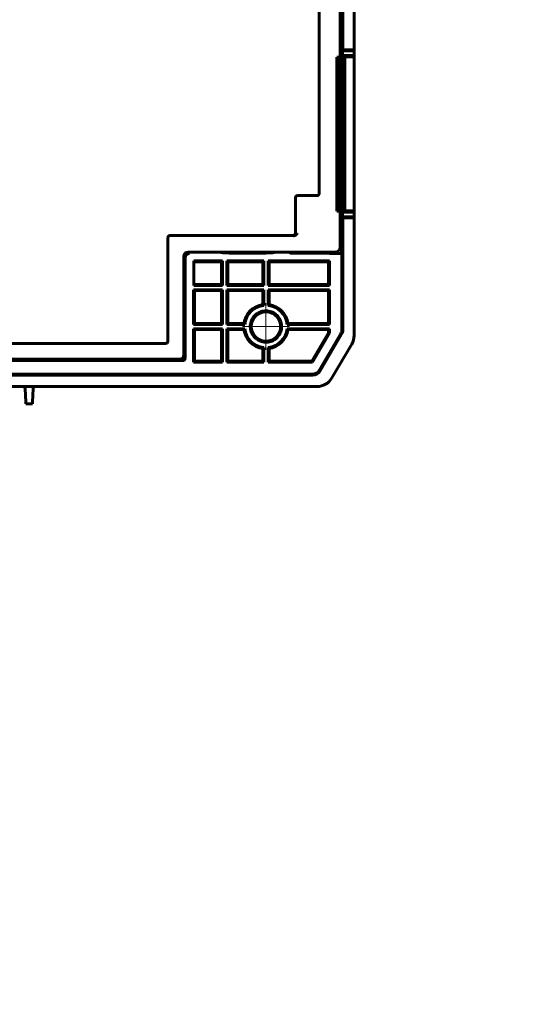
# Model space of a CAD drawing. Header units: millimetres. Extents: x 0 to 841, y 0 to 594.
# Tile 24 of 30: x 722 to 841, y 0 to 227. Entities that reach past the tile are written whole.
import ezdxf

# ---------------------------------------------------------------- set-up
doc = ezdxf.new("R2010")
doc.units = ezdxf.units.MM
doc.linetypes.add('K5LT_AXLED', pattern=[12, 7.5, -1.5, 1.5, -1.5])
doc.linetypes.add('K5LT_BASIC', pattern=[0])
doc.layers.add('Системный слой', color=7, linetype='Continuous')

# ---------------------------------------------------------------- blocks, each defined once
blk = doc.blocks.new('U141')
at = {"layer": 'Системный слой', "color": 150, "linetype": 'K5LT_BASIC', "lineweight": 60, "true_color": 0x0080ff}
for p, q in [((794.52, 173.59), (794.68, 173.6)), ((794.68, 173.6), (795.33, 174.01)), ((795.33, 174.01), (795.52, 174.59))]:
    blk.add_line(p, q, dxfattribs=at)
blk = doc.blocks.new('U146')
at = {"layer": 'Системный слой', "color": 150, "linetype": 'K5LT_BASIC', "lineweight": 60, "true_color": 0x0080ff}
for p, q in [((769.89, 173.33), (769.98, 173.33)), ((769.98, 173.33), (770.14, 173.33))]:
    blk.add_line(p, q, dxfattribs=at)
blk = doc.blocks.new('U149')
at = {"layer": 'Системный слой', "color": 150, "linetype": 'K5LT_BASIC', "lineweight": 60, "true_color": 0x0080ff}
for p, q in [((778.14, 173.33), (778.33, 173.33)), ((778.33, 173.33), (778.39, 173.33))]:
    blk.add_line(p, q, dxfattribs=at)
blk = doc.blocks.new('U150')
at = {"layer": 'Системный слой', "color": 150, "linetype": 'K5LT_BASIC', "lineweight": 60, "true_color": 0x0080ff}
for p, q in [((783.92, 304.74), (783.92, 279.27)), ((783.92, 173.52), (783.92, 173.28))]:
    blk.add_line(p, q, dxfattribs=at)
blk = doc.blocks.new('U160')
at = {"layer": 'Системный слой', "color": 150, "linetype": 'K5LT_BASIC', "lineweight": 60, "true_color": 0x0080ff}
for p, q in [((796.07, 212.2), (796.07, 211.98)), ((796.07, 190.03), (796.07, 189.49))]:
    blk.add_line(p, q, dxfattribs=at)
blk = doc.blocks.new('U169')
at = {"layer": 'Системный слой', "color": 30, "linetype": 'K5LT_AXLED', "lineweight": 18, "true_color": 0xff8000}
for q in [(778.37, 161.79), (772.98, 156.4), (778.37, 151), (783.77, 156.4)]:
    blk.add_line((778.37, 156.4), q, dxfattribs=at)

msp = doc.modelspace()

# ---------------------------------------------------------------- linework, layer by layer
at = {"layer": 'Системный слой', "color": 150, "linetype": 'K5LT_BASIC', "lineweight": 60, "true_color": 0x0080ff}
for p, q in [((795.807, 173.266), (795.807, 401.802)), ((795.519, 218.584), (795.519, 274.031)), ((796.105, 272.452), (796.105, 220.241)), ((798.723, 272.384), (798.723, 220.31)), ((790.683, 250.7), (790.683, 187.097)), ((795.519, 218.584), (794.719, 218.584)), ((794.719, 218.584), (795.447, 218.513)), ((794.719, 218.584), (794.719, 183.031)), ((795.447, 218.513), (795.519, 218.584)), ((795.447, 218.513), (795.447, 183.102)), ((796.105, 220.241), (796.061, 219.91)), ((798.723, 219.978), (796.061, 219.91)), ((796.061, 218.984), (796.061, 219.91)), ((796.061, 218.984), (796.1, 218.692)), ((796.061, 218.984), (798.723, 218.916)), ((796.1, 183.001), (796.1, 218.692)), ((796.1, 218.692), (796.605, 218.64)), ((798.723, 220.31), (796.105, 220.241)), ((796.605, 218.64), (798.723, 218.584)), ((796.605, 218.64), (796.605, 183.054)), ((798.723, 219.978), (798.723, 220.31)), ((798.723, 218.916), (798.723, 219.978)), ((798.723, 218.584), (798.723, 218.916)), ((798.723, 218.584), (798.723, 183.109)), ((796.087, 211.981), (795.807, 211.996)), ((796.087, 212.201), (796.07, 212.201)), ((796.087, 189.492), (796.087, 212.201)), ((796.087, 190.028), (795.807, 190.013)), ((796.07, 189.493), (796.087, 189.492)), ((790.184, 186.597), (785.683, 186.597)), ((785.185, 186.099), (785.185, 177.898)), ((795.447, 183.102), (794.719, 183.031)), ((794.719, 183.031), (795.519, 183.031)), ((795.519, 183.031), (795.447, 183.102)), ((795.519, 174.587), (795.519, 183.031)), ((796.1, 183.001), (796.061, 182.71)), ((796.061, 182.71), (798.723, 182.778)), ((796.061, 181.783), (796.061, 182.71)), ((796.061, 181.783), (796.105, 181.452)), ((796.061, 181.783), (798.723, 181.716)), ((796.605, 183.054), (796.1, 183.001)), ((798.723, 183.109), (796.605, 183.054)), ((798.723, 182.778), (798.723, 183.109)), ((798.723, 181.716), (798.723, 182.778)), ((796.105, 181.452), (798.723, 181.384)), ((796.105, 181.452), (796.105, 155.614)), ((798.723, 181.384), (798.723, 181.716)), ((798.723, 181.384), (798.723, 154.348)), ((784.685, 177.4), (756.246, 177.4)), ((784.748, 177.362), (784.748, 177.347)), ((784.817, 177.347), (784.748, 177.347)), ((784.748, 177.347), (784.748, 177.062)), ((755.747, 176.9), (755.747, 153.005)), ((760.723, 173.284), (759.875, 173.284)), ((760.394, 173.586), (794.517, 173.586)), ((760.523, 173.522), (767.073, 173.522)), ((767.571, 173.518), (768.424, 173.429)), ((769.344, 173.421), (770.14, 173.421)), ((769.891, 173.314), (769.891, 173.326)), ((778.14, 173.448), (770.14, 173.448)), ((770.14, 173.313), (770.14, 173.448)), ((778.09, 173.313), (770.191, 173.313)), ((778.14, 173.448), (778.14, 173.313)), ((778.14, 173.421), (778.947, 173.421)), ((778.39, 173.314), (778.39, 173.326)), ((779.868, 173.429), (780.72, 173.518)), ((781.218, 173.522), (791.067, 173.522)), ((783.685, 173.522), (783.923, 173.284)), ((783.923, 173.284), (792.959, 173.284)), ((791.366, 173.568), (791.067, 173.522)), ((791.158, 173.568), (794.407, 173.568)), ((792.959, 173.284), (792.959, 173.568)), ((792.959, 173.284), (793.05, 173.266)), ((793.05, 173.568), (793.05, 173.266)), ((795.807, 173.266), (793.05, 173.266)), ((794.572, 173.582), (794.682, 173.6)), ((795.807, 173.266), (795.893, 173.26)), ((795.919, 155.76), (795.919, 172.76)), ((759.394, 149.857), (759.394, 172.586)), ((759.523, 172.522), (759.523, 149.729)), ((759.723, 172.284), (759.723, 149.029)), ((761.723, 165.894), (761.723, 171.526)), ((761.723, 171.526), (768.376, 171.526)), ((761.723, 171.298), (768.147, 171.298)), ((768.147, 171.298), (768.376, 171.526)), ((768.147, 166.123), (768.147, 171.298)), ((768.376, 165.894), (768.376, 171.526)), ((769.37, 165.894), (769.37, 171.526)), ((769.37, 171.526), (777.876, 171.526)), ((769.599, 171.298), (769.37, 171.526)), ((769.599, 166.123), (769.599, 171.298)), ((769.599, 171.298), (777.647, 171.298)), ((777.647, 171.298), (777.876, 171.526)), ((777.647, 166.123), (777.647, 171.298)), ((777.876, 165.894), (777.876, 171.526)), ((779.099, 171.298), (778.87, 171.526)), ((778.87, 171.526), (793.044, 171.526)), ((778.87, 165.894), (778.87, 171.526)), ((779.099, 166.123), (779.099, 171.298)), ((779.099, 171.298), (792.816, 171.298)), ((792.816, 171.298), (793.044, 171.526)), ((792.816, 166.123), (792.816, 171.298)), ((793.044, 171.526), (793.044, 165.894)), ((796.081, 170.052), (795.919, 170.173)), ((796.081, 170.052), (795.919, 170.052)), ((796.081, 170.052), (796.081, 155.813)), ((768.147, 166.123), (761.723, 166.123)), ((768.376, 165.894), (761.723, 165.894)), ((768.147, 166.123), (768.376, 165.894)), ((769.599, 166.123), (769.37, 165.894)), ((777.876, 165.894), (769.37, 165.894)), ((777.647, 166.123), (769.599, 166.123)), ((777.647, 166.123), (777.876, 165.894)), ((779.099, 166.123), (778.87, 165.894)), ((793.044, 165.894), (778.87, 165.894)), ((792.816, 166.123), (779.099, 166.123)), ((793.044, 165.894), (792.816, 166.123)), ((761.62, 156.894), (761.62, 164.899)), ((761.62, 164.899), (761.849, 164.671)), ((768.376, 164.899), (761.62, 164.899)), ((761.849, 157.123), (761.849, 164.671)), ((768.147, 164.671), (761.849, 164.671)), ((768.147, 164.671), (768.376, 164.899)), ((768.147, 157.123), (768.147, 164.671)), ((768.376, 156.894), (768.376, 164.899)), ((769.37, 156.894), (769.37, 164.899)), ((777.876, 164.899), (769.37, 164.899)), ((769.599, 164.671), (769.37, 164.899)), ((769.599, 157.123), (769.599, 164.671)), ((777.647, 164.671), (769.599, 164.671)), ((777.647, 164.671), (777.876, 164.899)), ((777.647, 161.471), (777.647, 164.671)), ((777.876, 161.269), (777.876, 164.899)), ((793.044, 164.899), (778.87, 164.899)), ((779.099, 164.671), (778.87, 164.899)), ((778.87, 161.269), (778.87, 164.899)), ((792.816, 164.671), (779.099, 164.671)), ((779.099, 161.471), (779.099, 164.671)), ((793.044, 164.899), (792.816, 164.671)), ((792.816, 157.123), (792.816, 164.671)), ((793.044, 164.899), (793.044, 156.894)), ((761.62, 156.894), (761.849, 157.123)), ((768.376, 156.894), (761.62, 156.894)), ((768.147, 157.123), (761.849, 157.123)), ((768.376, 156.894), (768.147, 157.123)), ((769.37, 156.894), (769.599, 157.123)), ((773.501, 156.894), (769.37, 156.894)), ((773.299, 157.123), (769.599, 157.123)), ((793.044, 156.894), (783.245, 156.894)), ((792.816, 157.123), (783.447, 157.123)), ((793.044, 156.894), (792.816, 157.123)), ((761.62, 148.143), (761.62, 155.899)), ((761.62, 155.899), (761.849, 155.671)), ((768.376, 155.899), (761.62, 155.899)), ((761.849, 148.372), (761.849, 155.671)), ((768.147, 155.671), (761.849, 155.671)), ((768.376, 155.899), (768.147, 155.671)), ((768.147, 148.372), (768.147, 155.671)), ((768.376, 148.143), (768.376, 155.899)), ((773.501, 155.899), (769.37, 155.899)), ((769.37, 148.143), (769.37, 155.899)), ((769.37, 155.899), (769.599, 155.671)), ((769.599, 148.372), (769.599, 155.671)), ((773.299, 155.671), (769.599, 155.671)), ((793.044, 155.899), (783.245, 155.899)), ((792.816, 155.671), (783.447, 155.671)), ((788.973, 148.372), (792.816, 154.914)), ((793.044, 154.852), (789.104, 148.143)), ((790.723, 146.371), (795.644, 154.748)), ((790.74, 146.178), (795.805, 154.8)), ((795.83, 154.6), (790.871, 146.16)), ((793.044, 155.899), (792.816, 155.671)), ((792.816, 154.914), (792.816, 155.671)), ((792.816, 154.914), (793.044, 154.852)), ((793.044, 155.899), (793.044, 154.852)), ((755.247, 152.505), (632.198, 152.505)), ((798.167, 152.303), (793.598, 144.526)), ((777.647, 148.372), (777.647, 151.323)), ((777.876, 148.143), (777.876, 151.525)), ((778.87, 148.143), (778.87, 151.525)), ((779.099, 148.372), (779.099, 151.323)), ((628.223, 148.529), (759.223, 148.529)), ((758.523, 148.729), (628.923, 148.729)), ((629.051, 148.858), (758.395, 148.858)), ((761.849, 148.372), (761.62, 148.143)), ((768.376, 148.143), (761.62, 148.143)), ((761.849, 148.372), (768.147, 148.372)), ((768.376, 148.143), (768.147, 148.372)), ((769.37, 148.143), (769.599, 148.372)), ((777.876, 148.143), (769.37, 148.143)), ((769.599, 148.372), (777.647, 148.372)), ((777.876, 148.143), (777.647, 148.372)), ((778.87, 148.143), (779.099, 148.372)), ((789.104, 148.143), (778.87, 148.143)), ((779.099, 148.372), (788.973, 148.372)), ((788.973, 148.372), (789.104, 148.143)), ((598.299, 145.173), (789.147, 145.173)), ((598.447, 145.385), (788.998, 145.385)), ((722.973, 145.385), (722.973, 145.2)), ((722.973, 145.2), (724.473, 145.2)), ((724.473, 145.2), (724.473, 145.385)), ((726.559, 145.385), (726.559, 145.383)), ((726.559, 145.383), (757.017, 145.383)), ((726.566, 145.369), (726.567, 145.354)), ((757.011, 145.369), (726.566, 145.369)), ((726.567, 145.354), (757.011, 145.354)), ((757.01, 145.341), (726.567, 145.341)), ((726.567, 145.341), (726.568, 145.326)), ((726.568, 145.326), (757.01, 145.326)), ((757.01, 145.314), (726.569, 145.314)), ((726.569, 145.314), (726.57, 145.299)), ((726.57, 145.299), (757.009, 145.299)), ((757.009, 145.286), (726.571, 145.286)), ((726.571, 145.286), (726.571, 145.272)), ((726.571, 145.272), (757.009, 145.272)), ((726.572, 145.259), (726.573, 145.244)), ((757.008, 145.259), (726.572, 145.259)), ((726.573, 145.244), (757.008, 145.244)), ((757.008, 145.244), (757.008, 145.259)), ((757.009, 145.299), (757.01, 145.314)), ((757.009, 145.272), (757.009, 145.286)), ((757.01, 145.326), (757.01, 145.341)), ((757.011, 145.354), (757.011, 145.369)), ((757.017, 145.383), (757.017, 145.385)), ((764.838, 145.385), (765.031, 145.191)), ((765.031, 145.191), (765.031, 145.385)), ((765.031, 145.191), (789.016, 145.191)), ((790.141, 142.549), (597.304, 142.549)), ((722.917, 138.972), (722.836, 142.063)), ((724.61, 142.063), (724.529, 138.972)), ((722.928, 138.549), (722.917, 138.972)), ((724.529, 138.972), (724.518, 138.549)), ((724.518, 138.549), (722.928, 138.549))]:
    msp.add_line(p, q, dxfattribs=at)
msp.add_circle((778.373, 156.397), 3.395, dxfattribs=at)
for centre, radius, start, end in [((778.373, 156.397), 5.126, 98.14009, 171.85991), ((778.373, 156.397), 5.126, 8.14009, 81.85991), ((778.373, 156.397), 4.897, 95.82799, 174.17201), ((778.373, 156.397), 4.897, 5.82799, 84.17201), ((778.373, 156.397), 5.126, 188.14009, 261.85991), ((778.373, 156.397), 4.897, 185.82799, 264.17201), ((778.373, 156.397), 4.897, 275.82799, 354.17201), ((778.373, 156.397), 5.126, 278.14009, 351.85991), ((722.336, 142.049), 0.5, 1.5, 90), ((725.11, 142.049), 0.5, 90, 178.5)]:
    msp.add_arc(centre, radius, start, end, dxfattribs=at)
for centre, major_axis, ratio, start_param, end_param in [((785.687, 186.095), (0.356, -0.356), 0.9924325, 2.3599926, 3.9231927), ((790.182, 187.099), (-0.258, 0.431), 0.9948398, 2.6041693, 4.1704042), ((756.247, 176.899), (0.355, -0.355), 0.9972647, 2.357564, 3.9256213), ((784.683, 177.9), (-0.431, 0.258), 0.9948398, 2.1127811, 3.679016), ((760.395, 172.586), (0.895, -0.447), 0.9998096, 2.0344896, 3.6051337), ((760.523, 172.522), (0.895, -0.447), 0.9998096, 2.0344896, 3.6051337), ((760.723, 172.284), (0.981, -0.196), 0.9998416, 1.7682036, 3.338939), ((767.073, 173.518), (0.5, 0), 0.0087269, 0.0831412, 1.5707963), ((769.42, 173.43), (-1, 0), 0.0087269, 0.0831412, 1.4945075), ((770.191, 173.314), (0.3, 0), 0.003491, 3.1415926, 4.7116124), ((778.089, 173.314), (0.3, 0), 0.003491, 4.7131656, 6.2831853), ((778.871, 173.43), (1, 0), 0.0087269, 4.7886778, 6.2000441), ((781.218, 173.518), (0.5, 0), 0.0087269, 1.5707963, 3.0584514), ((794.407, 174.568), (0.988, 0.164), 0.9985916, 4.5471559, 4.712389), ((795.893, 172.76), (0, -0.5), 0.0524078, 1.5707963, 3.138102), ((793.917, 155.761), (-1.933, 0.526), 0.9985284, 2.8763877, 3.4067976), ((794.081, 155.814), (-0.243, 1.986), 0.9995875, 4.0592387, 4.5905435), ((794.105, 155.614), (-0.243, 1.986), 0.9995875, 4.0592387, 4.5905435), ((755.246, 153.006), (-0.355, 0.355), 0.9972647, 2.357564, 3.9256213), ((794.723, 154.348), (0, -4.021), 0.9946902, 1.0373127, 1.5707963), ((758.394, 149.858), (-0.707, 0.707), 0.9996955, 2.3563468, 3.9268385), ((758.523, 149.729), (-0.707, 0.707), 0.9996955, 2.3563468, 3.9268385), ((759.223, 149.029), (-0.354, 0.354), 0.9996955, 2.3563468, 3.9268385), ((788.996, 147.385), (1.735, -1.001), 0.9986294, 5.2361674, 6.2752254), ((789.016, 147.191), (1.981, -0.277), 0.9998217, 4.8514633, 5.8911427), ((789.147, 147.173), (1.981, -0.277), 0.9998217, 4.8514633, 5.8911427), ((790.141, 146.549), (-4.007, 0), 0.9981579, 1.5707963, 2.6112421)]:
    msp.add_ellipse(centre, major_axis=major_axis, ratio=ratio, start_param=start_param, end_param=end_param, dxfattribs=at)
for points, knots in [([(785.547, 177.822), (785.546, 177.82), (785.545, 177.819), (785.545, 177.818), (785.507, 177.77), (785.469, 177.722), (785.429, 177.676), (785.389, 177.631), (785.347, 177.587), (785.301, 177.547), (785.231, 177.487), (785.152, 177.434), (785.067, 177.399), (784.988, 177.366), (784.902, 177.347), (784.817, 177.347)], [0, 0, 0, 0, 0.0049901, 0.0049901, 0.0049901, 0.2068605, 0.2068605, 0.2068605, 0.4065581, 0.4065581, 0.4065581, 0.7151891, 0.7151891, 0.7151891, 1, 1, 1, 1]), ([(777.876, 161.269), (777.841, 161.3), (777.807, 161.33), (777.731, 161.398), (777.689, 161.435), (777.647, 161.471)], [0, 0, 0, 0, 0.4495519, 0.4495519, 1, 1, 1, 1]), ([(778.87, 161.269), (778.904, 161.3), (778.939, 161.33), (779.015, 161.398), (779.057, 161.435), (779.099, 161.471)], [0, 0, 0, 0, 0.4495519, 0.4495519, 1, 1, 1, 1]), ([(781.993, 156.397), (781.993, 156.651), (781.966, 156.907), (781.913, 157.156), (781.828, 157.552), (781.674, 157.939), (781.463, 158.284), (781.252, 158.63), (780.978, 158.945), (780.664, 159.201), (780.35, 159.458), (779.987, 159.664), (779.605, 159.802), (779.224, 159.94), (778.813, 160.015), (778.408, 160.019), (778.003, 160.023), (777.591, 159.956), (777.208, 159.826), (776.824, 159.696), (776.459, 159.497), (776.14, 159.248), (775.821, 158.998), (775.541, 158.69), (775.323, 158.349), (775.105, 158.008), (774.943, 157.625), (774.85, 157.231), (774.757, 156.836), (774.73, 156.42), (774.773, 156.017), (774.816, 155.614), (774.928, 155.212), (775.102, 154.845), (775.277, 154.479), (775.516, 154.137), (775.802, 153.849), (776.087, 153.562), (776.426, 153.319), (776.791, 153.142), (777.155, 152.965), (777.554, 152.849), (777.957, 152.802), (778.359, 152.755), (778.774, 152.778), (779.169, 152.867), (779.564, 152.956), (779.949, 153.114), (780.292, 153.329), (780.636, 153.544), (780.947, 153.821), (781.2, 154.137), (781.453, 154.454), (781.655, 154.817), (781.789, 155.2), (781.923, 155.582), (781.993, 155.992), (781.993, 156.397)], [0, 0, 0, 0, 0.0334545, 0.0334545, 0.0334545, 0.0871306, 0.0871306, 0.0871306, 0.1408533, 0.1408533, 0.1408533, 0.1946422, 0.1946422, 0.1946422, 0.2483978, 0.2483978, 0.2483978, 0.3020842, 0.3020842, 0.3020842, 0.3557373, 0.3557373, 0.3557373, 0.4093878, 0.4093878, 0.4093878, 0.463061, 0.463061, 0.463061, 0.5167788, 0.5167788, 0.5167788, 0.570562, 0.570562, 0.570562, 0.6243255, 0.6243255, 0.6243255, 0.6780168, 0.6780168, 0.6780168, 0.7316721, 0.7316721, 0.7316721, 0.7853217, 0.7853217, 0.7853217, 0.8389913, 0.8389913, 0.8389913, 0.8927033, 0.8927033, 0.8927033, 0.9463585, 0.9463585, 0.9463585, 1, 1, 1, 1]), ([(781.82, 156.36), (781.82, 156.355), (781.819, 156.286), (781.818, 156.117), (781.789, 155.874), (781.736, 155.637), (781.651, 155.261), (781.5, 154.895), (781.295, 154.568), (781.091, 154.241), (780.827, 153.945), (780.526, 153.704), (780.225, 153.464), (779.878, 153.271), (779.514, 153.144), (779.15, 153.016), (778.759, 152.949), (778.373, 152.949), (777.987, 152.949), (777.595, 153.016), (777.23, 153.144), (776.866, 153.272), (776.519, 153.465), (776.217, 153.706), (775.916, 153.948), (775.653, 154.244), (775.448, 154.572), (775.244, 154.899), (775.094, 155.265), (775.009, 155.642), (774.956, 155.878), (774.928, 156.122), (774.925, 156.365), (774.922, 156.75), (774.985, 157.142), (775.109, 157.507), (775.233, 157.872), (775.422, 158.22), (775.66, 158.524), (775.898, 158.827), (776.192, 159.094), (776.517, 159.302), (776.842, 159.509), (777.207, 159.664), (777.582, 159.752), (777.957, 159.841), (778.353, 159.866), (778.736, 159.825), (779.119, 159.784), (779.501, 159.677), (779.849, 159.512), (780.198, 159.347), (780.523, 159.119), (780.797, 158.848), (781.072, 158.576), (781.303, 158.253), (781.473, 157.906), (781.642, 157.559), (781.753, 157.177), (781.797, 156.793), (781.814, 156.65), (781.822, 156.509), (781.821, 156.416), (781.82, 156.36)], [58.9138865, 58.9138865, 58.9138865, 58.9138865, 59, 60, 61, 62, 63, 64, 65, 66, 67, 68, 69, 70, 71, 72, 73, 74, 75, 76, 77, 78, 79, 80, 81, 82, 83, 84, 85, 86, 87, 88, 89, 90, 91, 92, 93, 94, 95, 96, 97, 98, 99, 100, 101, 102, 103, 104, 105, 106, 107, 108, 109, 110, 111, 112, 113, 114, 115, 116, 117, 118, 118.9138865, 118.9138865, 118.9138865, 118.9138865]), ([(781.768, 156.381), (781.769, 156.653), (781.737, 156.928), (781.673, 157.193), (781.584, 157.562), (781.43, 157.921), (781.224, 158.24), (781.018, 158.559), (780.754, 158.846), (780.454, 159.079), (780.154, 159.312), (779.81, 159.496), (779.45, 159.617), (779.09, 159.737), (778.704, 159.797), (778.324, 159.792), (777.944, 159.786), (777.559, 159.715), (777.202, 159.584), (776.845, 159.452), (776.505, 159.257), (776.212, 159.015), (775.918, 158.773), (775.663, 158.477), (775.467, 158.152), (775.27, 157.827), (775.127, 157.463), (775.05, 157.092), (775.001, 156.858), (774.977, 156.618), (774.978, 156.38), (774.98, 156), (775.047, 155.615), (775.175, 155.258), (775.302, 154.9), (775.493, 154.559), (775.732, 154.264), (775.97, 153.968), (776.264, 153.71), (776.587, 153.51), (776.91, 153.31), (777.271, 153.163), (777.642, 153.081), (778.013, 153), (778.403, 152.981), (778.78, 153.026), (779.156, 153.072), (779.531, 153.183), (779.871, 153.35), (780.212, 153.518), (780.529, 153.747), (780.795, 154.018), (781.062, 154.289), (781.285, 154.611), (781.447, 154.955), (781.608, 155.299), (781.712, 155.677), (781.751, 156.055), (781.762, 156.163), (781.767, 156.272), (781.768, 156.381)], [0, 0, 0, 0, 0.0384949, 0.0384949, 0.0384949, 0.0921743, 0.0921743, 0.0921743, 0.1458282, 0.1458282, 0.1458282, 0.1994805, 0.1994805, 0.1994805, 0.2531609, 0.2531609, 0.2531609, 0.3069053, 0.3069053, 0.3069053, 0.3606951, 0.3606951, 0.3606951, 0.4144218, 0.4144218, 0.4144218, 0.4681021, 0.4681021, 0.4681021, 0.5015135, 0.5015135, 0.5015135, 0.5551753, 0.5551753, 0.5551753, 0.608851, 0.608851, 0.608851, 0.6625703, 0.6625703, 0.6625703, 0.7162429, 0.7162429, 0.7162429, 0.7698912, 0.7698912, 0.7698912, 0.8235416, 0.8235416, 0.8235416, 0.8772256, 0.8772256, 0.8772256, 0.9309803, 0.9309803, 0.9309803, 0.9847697, 0.9847697, 0.9847697, 1, 1, 1, 1]), ([(773.501, 156.894), (773.47, 156.928), (773.439, 156.962), (773.372, 157.039), (773.335, 157.081), (773.299, 157.123)], [0, 0, 0, 0, 0.4495519, 0.4495519, 1, 1, 1, 1]), ([(783.447, 157.123), (783.411, 157.081), (783.374, 157.039), (783.306, 156.962), (783.276, 156.928), (783.245, 156.894)], [0, 0, 0, 0, 0.5504481, 0.5504481, 1, 1, 1, 1]), ([(773.501, 155.899), (773.47, 155.865), (773.439, 155.831), (773.372, 155.755), (773.335, 155.713), (773.299, 155.671)], [0, 0, 0, 0, 0.4495519, 0.4495519, 1, 1, 1, 1]), ([(783.447, 155.671), (783.411, 155.713), (783.374, 155.755), (783.306, 155.831), (783.276, 155.865), (783.245, 155.899)], [0, 0, 0, 0, 0.5504481, 0.5504481, 1, 1, 1, 1]), ([(777.647, 151.323), (777.689, 151.359), (777.731, 151.396), (777.807, 151.463), (777.841, 151.494), (777.876, 151.525)], [0, 0, 0, 0, 0.5504481, 0.5504481, 1, 1, 1, 1]), ([(779.099, 151.323), (779.057, 151.359), (779.015, 151.396), (778.939, 151.463), (778.904, 151.494), (778.87, 151.525)], [0, 0, 0, 0, 0.5504481, 0.5504481, 1, 1, 1, 1])]:
    msp.add_open_spline(points, degree=3, knots=knots, dxfattribs=at)

# ---------------------------------------------------------------- block references
at = {"layer": 'Системный слой'}
for name in ['U150', 'U160', 'U146', 'U149', 'U141', 'U169']:
    msp.add_blockref(name, (0, 0), dxfattribs=at)

doc.saveas('drawing.dxf')
